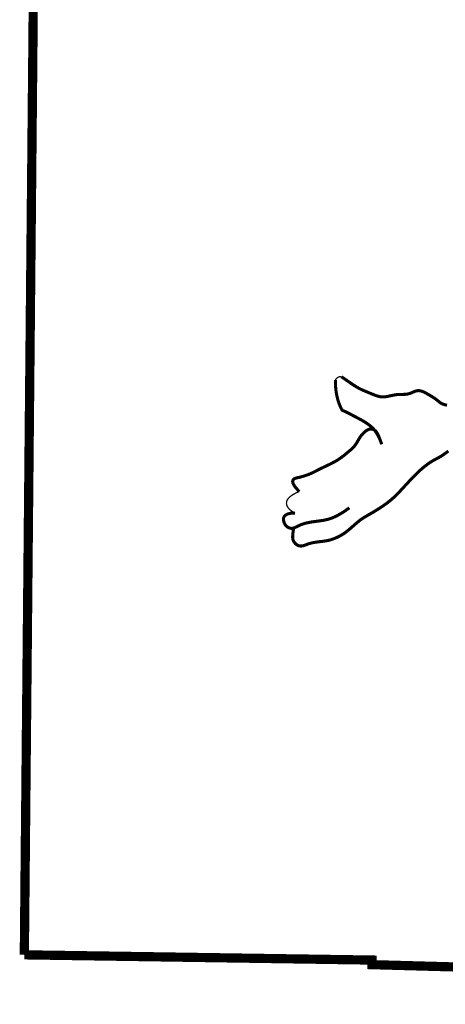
# Model space of a CAD drawing. Header units: feet. Extents: x 56.7 to 65.2, y 40.1 to 51.1.
# Tile 4 of 168: x 63.21 to 63.528, y 41.499 to 42.237. Entities that reach past the tile are written whole.
import ezdxf

# ---------------------------------------------------------------- set-up
doc = ezdxf.new("R2010")
doc.units = ezdxf.units.FT
doc.header["$LTSCALE"] = 16
doc.header["$MEASUREMENT"] = 0
doc.layers.add('BELMONT-BORDER', color=5, linetype='CONTINUOUS')
doc.layers.add('FACE', color=160, linetype='CONTINUOUS')

msp = doc.modelspace()

# ---------------------------------------------------------------- linework, layer by layer
at = {"layer": 'BELMONT-BORDER', "color": 5, "const_width": 0.00691}
for points in [[(63.21313, 41.53616), (63.22193, 42.47157), (63.48927, 42.47413), (63.48939, 42.46411), (64.30464, 42.44119), (64.30471, 42.4554), (64.45511, 42.45243)], [(63.21313, 41.53616), (63.4733, 41.53224), (63.47319, 41.52881), (63.73219, 41.5216), (63.732, 41.51647), (64.19363, 41.50256)]]:
    msp.add_lwpolyline(points, dxfattribs=at)
at = {"layer": 'FACE', "color": 5}
for points, const_width in [([(63.48053, 41.91856), (63.47942, 41.92159), (63.47826, 41.92417), (63.47708, 41.92636), (63.47587, 41.9282), (63.47464, 41.92976), (63.4734, 41.93107), (63.47215, 41.93219), (63.4709, 41.93318), (63.46966, 41.93408), (63.46843, 41.93491), (63.4672, 41.93568), (63.46598, 41.93639), (63.46476, 41.93707), (63.46354, 41.93773), (63.46233, 41.93837), (63.46111, 41.93901), (63.4599, 41.93965), (63.45871, 41.94028), (63.45755, 41.9409), (63.45644, 41.94149), (63.45541, 41.94202), (63.45448, 41.9425), (63.45365, 41.94291), (63.45295, 41.94323), (63.45239, 41.94345), (63.45195, 41.94361), (63.45161, 41.94374), (63.45133, 41.94387), (63.45109, 41.94404), (63.45087, 41.94429), (63.45063, 41.94464), (63.45035, 41.94514), (63.45001, 41.94581), (63.44961, 41.94665), (63.44918, 41.94766), (63.44873, 41.94882), (63.44826, 41.95012), (63.44781, 41.95157), (63.44737, 41.95314), (63.44697, 41.95484), (63.44662, 41.95666), (63.44633, 41.95858), (63.4461, 41.96061), (63.44594, 41.96274), (63.44586, 41.96496), (63.44586, 41.96672)], 0.0023), ([(63.44586, 41.96672), (63.44612, 41.96717), (63.44639, 41.96754), (63.44665, 41.96785), (63.44691, 41.96811), (63.44716, 41.96832), (63.44741, 41.9685), (63.44765, 41.96864), (63.44787, 41.96877), (63.44809, 41.96888), (63.4483, 41.96899), (63.44853, 41.96907), (63.44878, 41.96914), (63.44908, 41.96918), (63.44944, 41.96921), (63.44988, 41.96921), (63.45039, 41.96918)], 0.000969), ([(63.45039, 41.96918), (63.45256, 41.96767), (63.45502, 41.96597), (63.45706, 41.96456), (63.45877, 41.9634), (63.46023, 41.96245), (63.46149, 41.96166), (63.46264, 41.96098), (63.46375, 41.96038), (63.46482, 41.95984), (63.46587, 41.95934), (63.4669, 41.95888), (63.46792, 41.95844), (63.46893, 41.95802), (63.46995, 41.95761), (63.47097, 41.95719), (63.47201, 41.95676), (63.47305, 41.95633), (63.4741, 41.9559), (63.47514, 41.95549), (63.47616, 41.95512), (63.47716, 41.95478), (63.47813, 41.9545), (63.47906, 41.95428), (63.47995, 41.95414), (63.4808, 41.95406), (63.48162, 41.95405), (63.48243, 41.95408), (63.48323, 41.95417), (63.48404, 41.95429), (63.48485, 41.95444), (63.48569, 41.95461), (63.48655, 41.9548), (63.48744, 41.955), (63.48835, 41.95519), (63.48928, 41.95538), (63.49023, 41.95556), (63.49119, 41.95571), (63.49215, 41.95583), (63.49312, 41.95591), (63.49409, 41.95595), (63.49506, 41.95596), (63.49602, 41.95596), (63.49698, 41.95597), (63.49793, 41.956), (63.49887, 41.95607), (63.4998, 41.9562), (63.50072, 41.9564), (63.50162, 41.95668), (63.50251, 41.95703), (63.50339, 41.95741), (63.50427, 41.95779), (63.50514, 41.95815), (63.506, 41.95845), (63.50687, 41.95867), (63.50775, 41.95879), (63.50863, 41.95876), (63.50952, 41.95862), (63.51041, 41.95837), (63.5113, 41.95804), (63.51218, 41.95764), (63.51306, 41.9572), (63.51393, 41.95672), (63.51478, 41.95624), (63.51562, 41.95576), (63.51645, 41.95528), (63.51725, 41.95481), (63.51803, 41.95435), (63.51878, 41.95388), (63.5195, 41.95342), (63.52019, 41.95295), (63.52085, 41.95249), (63.52147, 41.95202), (63.52206, 41.95155), (63.52262, 41.95109), (63.52316, 41.95065), (63.5237, 41.95022), (63.52423, 41.94983), (63.52476, 41.94946), (63.5253, 41.94914), (63.52585, 41.94886), (63.52642, 41.94862), (63.52699, 41.94842), (63.52758, 41.94825), (63.52818, 41.94811), (63.52878, 41.948), (63.52938, 41.94791)], 0.0023), ([(63.48053, 41.91856), (63.4795, 41.9215), (63.4786, 41.92384), (63.47779, 41.92565), (63.47706, 41.92701), (63.4764, 41.928), (63.47579, 41.92868), (63.4752, 41.92915), (63.47462, 41.92947), (63.47404, 41.9297), (63.47346, 41.92987), (63.47286, 41.92996), (63.47225, 41.92998), (63.47163, 41.92992), (63.471, 41.92977), (63.47035, 41.92954), (63.46969, 41.92922), (63.46902, 41.92881), (63.46834, 41.92832), (63.46766, 41.92776), (63.46699, 41.92714), (63.46633, 41.92646), (63.46569, 41.92574), (63.46509, 41.92498), (63.46452, 41.92421), (63.464, 41.92341), (63.46351, 41.92261), (63.46304, 41.9218), (63.46258, 41.92099), (63.46213, 41.92019), (63.46166, 41.91941), (63.46117, 41.91864), (63.46065, 41.9179), (63.46008, 41.91718), (63.45947, 41.9165), (63.45883, 41.91583), (63.45816, 41.91519), (63.45747, 41.91456), (63.45676, 41.91394), (63.45604, 41.91333), (63.45531, 41.91272), (63.45459, 41.91212), (63.45386, 41.91151), (63.45312, 41.91091), (63.45239, 41.91032), (63.45164, 41.90973), (63.45088, 41.90915), (63.45012, 41.90858), (63.44933, 41.90803), (63.44854, 41.90749), (63.44773, 41.90697), (63.44689, 41.90645), (63.44604, 41.90595), (63.44517, 41.90545), (63.44427, 41.90496), (63.44334, 41.90447), (63.44239, 41.90398), (63.4414, 41.9035), (63.4404, 41.90301), (63.43937, 41.90253), (63.43834, 41.90204), (63.43732, 41.90156), (63.43629, 41.90107), (63.43529, 41.90059), (63.4343, 41.9001), (63.43335, 41.89961), (63.43241, 41.89913), (63.43149, 41.89865), (63.43057, 41.89818), (63.42964, 41.89771), (63.42869, 41.89725), (63.42772, 41.89681), (63.42671, 41.89638), (63.42566, 41.89596), (63.42458, 41.89556), (63.4235, 41.89519), (63.42242, 41.89484), (63.42138, 41.89452), (63.42039, 41.89424), (63.41946, 41.89399), (63.41863, 41.89379), (63.41789, 41.89362), (63.41724, 41.89349), (63.41668, 41.89337), (63.41618, 41.89324), (63.41573, 41.89309), (63.41533, 41.8929), (63.41495, 41.89265), (63.41458, 41.89233), (63.41423, 41.89191), (63.41397, 41.89137), (63.41387, 41.89065), (63.41402, 41.88973), (63.41451, 41.88856), (63.41541, 41.88711), (63.41682, 41.88533), (63.4188, 41.88319)], 0.0023), ([(63.4146, 41.85547), (63.41429, 41.85346), (63.41406, 41.85177), (63.41393, 41.85036), (63.41388, 41.84918), (63.41393, 41.84819), (63.41406, 41.84735), (63.41429, 41.84661), (63.41461, 41.84593), (63.41502, 41.84527), (63.41551, 41.84465), (63.41607, 41.84407), (63.41669, 41.84355), (63.41737, 41.8431), (63.41809, 41.84275), (63.41884, 41.8425), (63.41962, 41.84238), (63.42042, 41.84238), (63.42124, 41.8425), (63.42207, 41.84271), (63.42294, 41.84298), (63.42383, 41.84331), (63.42476, 41.84365), (63.42573, 41.844), (63.42674, 41.84432), (63.42779, 41.8446), (63.42887, 41.84484), (63.42998, 41.84505), (63.4311, 41.84523), (63.43222, 41.84539), (63.43333, 41.84553), (63.43441, 41.84566), (63.43547, 41.84578), (63.43648, 41.8459), (63.43745, 41.84603), (63.43841, 41.84618), (63.43937, 41.84635), (63.44033, 41.84655), (63.44131, 41.84678), (63.44232, 41.84706), (63.44339, 41.8474), (63.44451, 41.8478), (63.44568, 41.84826), (63.4469, 41.84878), (63.44815, 41.84938), (63.44944, 41.85006), (63.45075, 41.85081), (63.45208, 41.85165), (63.45341, 41.85258), (63.45474, 41.85359), (63.45607, 41.85467), (63.45738, 41.85579), (63.45868, 41.85693), (63.45995, 41.85806), (63.4612, 41.85915), (63.46241, 41.86019), (63.46359, 41.86115), (63.46472, 41.86201), (63.46583, 41.86279), (63.46693, 41.86352), (63.46805, 41.86421), (63.46921, 41.86489), (63.47043, 41.86559), (63.47173, 41.86633), (63.47312, 41.86714), (63.47463, 41.86803), (63.47624, 41.86901), (63.47791, 41.87006), (63.47963, 41.87117), (63.48136, 41.87233), (63.48308, 41.87353), (63.48476, 41.87477), (63.48638, 41.87604), (63.48791, 41.87732), (63.48937, 41.87862), (63.49077, 41.87995), (63.49213, 41.8813), (63.49347, 41.88268), (63.49481, 41.88409), (63.49615, 41.88555), (63.49752, 41.88704), (63.49894, 41.88858), (63.50039, 41.89014), (63.50186, 41.89171), (63.50334, 41.89327), (63.50482, 41.8948), (63.5063, 41.89627), (63.50774, 41.89769), (63.50916, 41.89901), (63.51053, 41.90023), (63.51185, 41.90135), (63.51314, 41.90238), (63.51437, 41.90332), (63.51556, 41.90417), (63.5167, 41.90495), (63.5178, 41.90565), (63.51885, 41.90629), (63.51986, 41.90687), (63.52084, 41.90741), (63.5218, 41.90792), (63.52274, 41.90843), (63.52369, 41.90896), (63.52466, 41.90952), (63.52566, 41.91014), (63.52669, 41.91082), (63.52779, 41.9116), (63.52899, 41.91247), (63.53036, 41.91347)], 0.0023), ([(63.4188, 41.88319), (63.4164, 41.88213), (63.41439, 41.88105), (63.41274, 41.87997), (63.41144, 41.87889), (63.41046, 41.87781), (63.40978, 41.87673), (63.40938, 41.87565), (63.40925, 41.87458), (63.40935, 41.87353), (63.40967, 41.87249), (63.4102, 41.87149), (63.41094, 41.87051), (63.41185, 41.86958), (63.41294, 41.8687), (63.41418, 41.86787), (63.41557, 41.86711)], 0.000969), ([(63.41557, 41.86711), (63.41246, 41.86691), (63.41016, 41.86637), (63.40857, 41.86557), (63.40758, 41.86458), (63.40709, 41.86346), (63.40697, 41.86229), (63.40713, 41.86113), (63.40746, 41.86007), (63.40786, 41.85914), (63.40831, 41.85837), (63.4088, 41.85772), (63.40931, 41.85719), (63.40983, 41.85676), (63.41035, 41.85642), (63.41087, 41.85616), (63.41137, 41.85595), (63.41184, 41.85579), (63.41229, 41.85568), (63.41272, 41.85561), (63.41315, 41.85559), (63.41358, 41.85561), (63.41401, 41.85568), (63.41446, 41.85579), (63.41493, 41.85595), (63.41543, 41.85616), (63.41596, 41.8564), (63.41652, 41.85667), (63.41711, 41.85696), (63.41773, 41.85727), (63.41838, 41.85759), (63.41906, 41.85791), (63.41978, 41.85822), (63.42052, 41.85851), (63.42129, 41.8588), (63.4221, 41.85906), (63.42295, 41.85931), (63.42383, 41.85955), (63.42475, 41.85977), (63.42572, 41.85997), (63.42673, 41.86016), (63.42778, 41.86034), (63.42887, 41.8605), (63.42999, 41.86066), (63.43113, 41.86081), (63.43229, 41.86096), (63.43346, 41.86112), (63.43462, 41.86129), (63.43578, 41.86146), (63.43693, 41.86165), (63.43806, 41.86187), (63.4392, 41.86212), (63.44035, 41.8624), (63.44151, 41.86274), (63.44269, 41.86314), (63.4439, 41.8636), (63.44516, 41.86413), (63.44645, 41.86475), (63.44778, 41.86545), (63.44915, 41.86622), (63.45055, 41.86706), (63.45197, 41.86796), (63.45341, 41.86892), (63.45485, 41.86994), (63.45631, 41.87101)], 0.0023)]:
    msp.add_lwpolyline(points, dxfattribs=dict(at, const_width=const_width))

doc.saveas('drawing.dxf')
